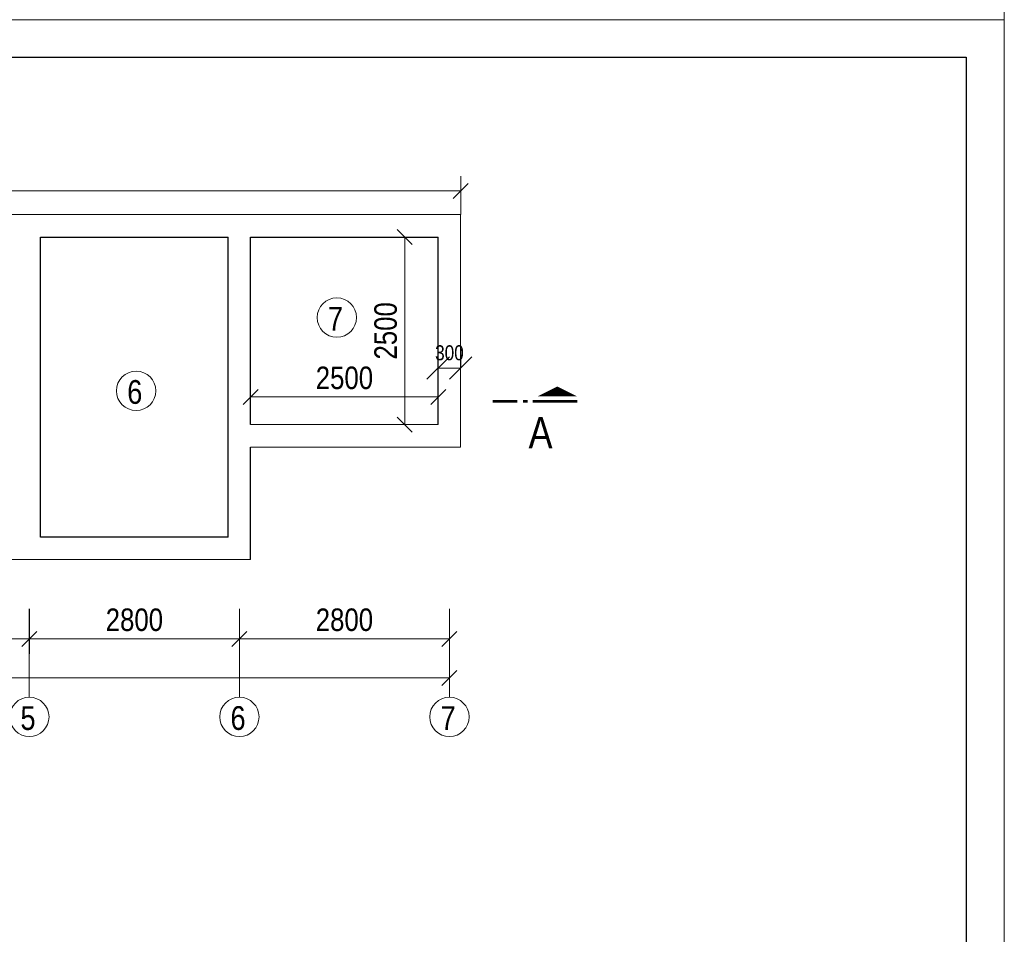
# Model space of a CAD drawing. Extents: x -764262 to 2885205, y 359641 to 616597.
# Tile 87 of 97: x 649530 to 662656, y 543659 to 555858. Entities that reach past the tile are written whole.
import ezdxf

# ---------------------------------------------------------------- set-up
doc = ezdxf.new("R2010")
doc.units = 0
doc.header["$LTSCALE"] = 50
doc.header["$MEASUREMENT"] = 0
doc.linetypes.add('AKS', pattern=[1.05, 0.6, -0.15, 0, -0.15, 0, 0.15])
doc.layers.get('0').update_dxf_attribs({"linetype": 'CONTINUOUS', "lineweight": 15})
doc.layers.get('DEFPOINTS').update_dxf_attribs({"linetype": 'CONTINUOUS'})
doc.layers.add('2D - Общий_Ном._пера__24', color=7, linetype='CONTINUOUS', lineweight=18, true_color=0xd90005)
for name, color, linetype, lineweight in [('DUVAR', 7, 'CONTINUOUS', 25), ('enta-aks yazıları', 6, 'CONTINUOUS', 5), ('enta-aks çizgileri', 1, 'AKS', 5), ('kcd_tx', 7, 'CONTINUOUS', 15)]:
    doc.layers.add(name, color=color, linetype=linetype, lineweight=lineweight)
doc.styles.add('arial', font='ARIALN.TTF')
doc.styles.get("Standard").update_dxf_attribs({"font": 'txt', "width": 0.8})
doc.dimstyles.new('Xikmatillo', dxfattribs={"dimtxt": 300, "dimasz": 200, "dimexe": 200, "dimexo": 0, "dimgap": 100, "dimtad": 1, "dimdec": 0, "dimtxsty": 'arial', "dimblk": 'OBLIQUE', "dimcen": 0, "dimclrd": 7, "dimclre": 7, "dimclrt": 7, "dimadec": 0, "dimazin": 0, "dimtfac": 1, "dimtdec": 0, "dimtmove": 1, "dimatfit": 3, "dimldrblk": 'OBLIQUE', "dimfxl": 200, "dimlwd": 13, "dimlwe": 13, "dimarcsym": 0})
doc.dimstyles.new('YOQUB', dxfattribs={"dimtxt": 200, "dimasz": 300, "dimexe": 250, "dimexo": 0, "dimgap": 100, "dimtad": 1, "dimtxsty": 'Standard', "dimblk": 'OBLIQUE', "dimcen": 0, "dimclrd": 7, "dimclre": 7, "dimclrt": 7, "dimadec": 0, "dimazin": 0, "dimtfac": 1, "dimtmove": 1, "dimatfit": 3, "dimldrblk": 'OBLIQUE', "dimfxl": 100, "dimlwd": 13, "dimlwe": 13, "dimarcsym": 0})

# ---------------------------------------------------------------- blocks, each defined once
blk = doc.blocks.new('KESIT')
at = {"layer": 'enta-aks çizgileri'}
blk.add_lwpolyline([(273831.6, 345780.1, 65.3, 0, 0), (273831.6, 345796.4, 0, 0, 0)], format="xyseb", dxfattribs=at)
blk.add_lwpolyline([(273831.6, 345780.1, 65.3, 0, 0), (273831.6, 345796.4, 0, 0, 0)], format="xyseb", dxfattribs=at)
at = {"layer": 'enta-aks çizgileri', "const_width": 4.08}
for points in [[(273765.5, 345772), (273724.7, 345772)], [(273765.5, 345772), (273724.7, 345772)], [(273782.6, 345772), (273774.5, 345772)], [(273782.6, 345772), (273774.5, 345772)], [(273864.3, 345772), (273790.8, 345772)], [(273864.3, 345772), (273790.8, 345772)]]:
    blk.add_lwpolyline(points, dxfattribs=at)
blk = doc.blocks.new('_OBLIQUE')
at = {"color": 0, "linetype": 'ByBlock'}
blk.add_line((-0.5, -0.5), (0.5, 0.5), dxfattribs=at)
blk = doc.blocks.new('*D605')
at = {"color": 7, "lineweight": 13, "transparency": 16777216}
for p, q in [((655109, 551212), (655109, 551462)), ((655409, 551212), (655409, 551462)), ((655109, 551212), (655409, 551212))]:
    blk.add_line(p, q, dxfattribs=at)
at = {"layer": 'DEFPOINTS', "color": 0, "transparency": 16777216}
for p in [(655109, 551212), (655409, 551212), (655409, 551212)]:
    blk.add_point(p, dxfattribs=at)
at = {"color": 7, "lineweight": 13, "transparency": 16777216, "xscale": 300, "yscale": 300, "zscale": 300, "rotation": 180}
blk.add_blockref('_OBLIQUE', (655109, 551212), dxfattribs=at)
at = {"color": 7, "lineweight": 13, "transparency": 16777216, "xscale": 300, "yscale": 300, "zscale": 300}
blk.add_blockref('_OBLIQUE', (655409, 551212), dxfattribs=at)
at = {"color": 7, "transparency": 16777216, "insert": (655259, 551414), "char_height": 200, "attachment_point": 5, "style": 'arial'}
blk.add_mtext('300', dxfattribs=at)
blk = doc.blocks.new('*D612')
at = {"color": 7, "lineweight": 13, "transparency": 16777216}
for p, q in [((625809, 553258), (625809, 553773)), ((655409, 553258), (655409, 553773)), ((655409, 553573), (625809, 553573))]:
    blk.add_line(p, q, dxfattribs=at)
at = {"layer": 'DEFPOINTS', "color": 0, "transparency": 16777216}
for p in [(625809, 553573), (625809, 553258), (655409, 553258)]:
    blk.add_point(p, dxfattribs=at)
at = {"color": 7, "lineweight": 13, "transparency": 16777216, "xscale": 200, "yscale": 200, "zscale": 200, "rotation": 180}
blk.add_blockref('_OBLIQUE', (625809, 553573), dxfattribs=at)
at = {"color": 7, "lineweight": 13, "transparency": 16777216, "xscale": 200, "yscale": 200, "zscale": 200}
blk.add_blockref('_OBLIQUE', (655409, 553573), dxfattribs=at)
at = {"color": 7, "transparency": 16777216, "insert": (640609, 553826), "char_height": 300, "attachment_point": 5, "style": 'arial'}
blk.add_mtext('29600', dxfattribs=at)
blk = doc.blocks.new('*D613')
at = {"color": 7, "lineweight": 13, "transparency": 16777216}
for p, q in [((652609, 550458), (652609, 551026)), ((655109, 550458), (655109, 551026)), ((652609, 550826), (655109, 550826))]:
    blk.add_line(p, q, dxfattribs=at)
at = {"layer": 'DEFPOINTS', "color": 0, "transparency": 16777216}
for p in [(655109, 550826), (652609, 550458), (655109, 550458)]:
    blk.add_point(p, dxfattribs=at)
at = {"color": 7, "lineweight": 13, "transparency": 16777216, "xscale": 200, "yscale": 200, "zscale": 200, "rotation": 180}
blk.add_blockref('_OBLIQUE', (652609, 550826), dxfattribs=at)
at = {"color": 7, "lineweight": 13, "transparency": 16777216, "xscale": 200, "yscale": 200, "zscale": 200}
blk.add_blockref('_OBLIQUE', (655109, 550826), dxfattribs=at)
at = {"color": 7, "transparency": 16777216, "insert": (653859, 551079), "char_height": 300, "attachment_point": 5, "style": 'arial'}
blk.add_mtext('2500', dxfattribs=at)
blk = doc.blocks.new('*D614')
at = {"color": 7, "lineweight": 13, "transparency": 16777216}
for p, q in [((655109, 552958), (654463, 552958)), ((654663, 552958), (654663, 550458)), ((655109, 550458), (654463, 550458))]:
    blk.add_line(p, q, dxfattribs=at)
at = {"layer": 'DEFPOINTS', "color": 0, "transparency": 16777216}
for p in [(655109, 552958), (654663, 550458), (655109, 550458)]:
    blk.add_point(p, dxfattribs=at)
at = {"color": 7, "lineweight": 13, "transparency": 16777216, "xscale": 200, "yscale": 200, "zscale": 200}
for p, rotation in [((654663, 552958), 90), ((654663, 550458), 270)]:
    blk.add_blockref('_OBLIQUE', p, dxfattribs=dict(at, rotation=rotation))
at = {"color": 7, "transparency": 16777216, "insert": (654410, 551708), "char_height": 300, "attachment_point": 5, "rotation": 90, "style": 'arial'}
blk.add_mtext('2500', dxfattribs=at)
blk = doc.blocks.new('*D615')
at = {"color": 7, "lineweight": 13, "transparency": 16777216}
for p, q in [((646359, 548000), (646359, 547400)), ((649659, 548000), (649659, 547400)), ((646359, 547600), (649659, 547600))]:
    blk.add_line(p, q, dxfattribs=at)
at = {"layer": 'DEFPOINTS', "color": 0, "transparency": 16777216}
for p in [(646359, 548000), (649659, 548000), (649659, 547600)]:
    blk.add_point(p, dxfattribs=at)
at = {"color": 7, "lineweight": 13, "transparency": 16777216, "xscale": 200, "yscale": 200, "zscale": 200, "rotation": 180}
blk.add_blockref('_OBLIQUE', (646359, 547600), dxfattribs=at)
at = {"color": 7, "lineweight": 13, "transparency": 16777216, "xscale": 200, "yscale": 200, "zscale": 200}
blk.add_blockref('_OBLIQUE', (649659, 547600), dxfattribs=at)
at = {"color": 7, "transparency": 16777216, "insert": (648009, 547853), "char_height": 300, "attachment_point": 5, "style": 'arial'}
blk.add_mtext('3300', dxfattribs=at)
blk = doc.blocks.new('*D616')
at = {"color": 7, "lineweight": 13, "transparency": 16777216}
for p, q in [((649659, 548000), (649659, 547400)), ((652459, 548000), (652459, 547400)), ((649659, 547600), (652459, 547600))]:
    blk.add_line(p, q, dxfattribs=at)
at = {"layer": 'DEFPOINTS', "color": 0, "transparency": 16777216}
for p in [(649659, 548000), (652459, 548000), (652459, 547600)]:
    blk.add_point(p, dxfattribs=at)
at = {"color": 7, "lineweight": 13, "transparency": 16777216, "xscale": 200, "yscale": 200, "zscale": 200, "rotation": 180}
blk.add_blockref('_OBLIQUE', (649659, 547600), dxfattribs=at)
at = {"color": 7, "lineweight": 13, "transparency": 16777216, "xscale": 200, "yscale": 200, "zscale": 200}
blk.add_blockref('_OBLIQUE', (652459, 547600), dxfattribs=at)
at = {"color": 7, "transparency": 16777216, "insert": (651059, 547853), "char_height": 300, "attachment_point": 5, "style": 'arial'}
blk.add_mtext('2800', dxfattribs=at)
blk = doc.blocks.new('*D617')
at = {"color": 7, "lineweight": 13, "transparency": 16777216}
for p, q in [((652459, 548000), (652459, 547400)), ((655259, 548000), (655259, 547400)), ((652459, 547600), (655259, 547600))]:
    blk.add_line(p, q, dxfattribs=at)
at = {"layer": 'DEFPOINTS', "color": 0, "transparency": 16777216}
for p in [(652459, 548000), (655259, 548000), (655259, 547600)]:
    blk.add_point(p, dxfattribs=at)
at = {"color": 7, "lineweight": 13, "transparency": 16777216, "xscale": 200, "yscale": 200, "zscale": 200, "rotation": 180}
blk.add_blockref('_OBLIQUE', (652459, 547600), dxfattribs=at)
at = {"color": 7, "lineweight": 13, "transparency": 16777216, "xscale": 200, "yscale": 200, "zscale": 200}
blk.add_blockref('_OBLIQUE', (655259, 547600), dxfattribs=at)
at = {"color": 7, "transparency": 16777216, "insert": (653859, 547853), "char_height": 300, "attachment_point": 5, "style": 'arial'}
blk.add_mtext('2800', dxfattribs=at)
blk = doc.blocks.new('*D619')
at = {"layer": 'DEFPOINTS', "color": 0, "transparency": 16777216}
for p in [(625959, 547400), (655259, 547400), (625959, 547078)]:
    blk.add_point(p, dxfattribs=at)
at = {"layer": 'kcd_tx', "color": 7, "lineweight": 13, "transparency": 16777216}
for p, q in [((625959, 547400), (625959, 546878)), ((655259, 547400), (655259, 546878)), ((655259, 547078), (625959, 547078))]:
    blk.add_line(p, q, dxfattribs=at)
at = {"layer": 'kcd_tx', "color": 7, "lineweight": 13, "transparency": 16777216, "xscale": 200, "yscale": 200, "zscale": 200, "rotation": 180}
blk.add_blockref('_OBLIQUE', (625959, 547078), dxfattribs=at)
at = {"layer": 'kcd_tx', "color": 7, "lineweight": 13, "transparency": 16777216, "xscale": 200, "yscale": 200, "zscale": 200}
blk.add_blockref('_OBLIQUE', (655259, 547078), dxfattribs=at)
at = {"layer": 'kcd_tx', "color": 7, "transparency": 16777216, "insert": (640609, 547331), "char_height": 300, "attachment_point": 5, "style": 'arial'}
blk.add_mtext('29300', dxfattribs=at)

msp = doc.modelspace()

# ---------------------------------------------------------------- linework, layer by layer
at = {"color": 0, "ltscale": 100}
msp.add_line((662655.971, 585557.791), (662655.971, 555857.791), dxfattribs=at)
for p, q in [((655108.653, 550457.661), (652608.653, 550457.661)), ((655408.653, 550157.661), (652608.653, 550157.661))]:
    msp.add_line(p, q)
at = {"color": 0}
for p, q in [((649658.653, 548000.397), (649658.653, 546821.117)), ((652458.653, 548000.397), (652458.653, 546821.117)), ((655258.653, 548000.397), (655258.653, 546821.117))]:
    msp.add_line(p, q, dxfattribs=at)
msp.add_lwpolyline([(662655.971, 526157.79), (620655.971, 526157.79), (620655.971, 555857.791), (662655.971, 555857.791)], close=True, dxfattribs=at)
at = {"color": 0, "lineweight": 30, "ltscale": 100}
msp.add_lwpolyline([(622655.971, 555357.79), (662149.01, 555357.79), (662149.01, 526657.79), (622655.971, 526657.79)], close=True, dxfattribs=at)
msp.add_lwpolyline([(652608.653, 548657.661), (625808.653, 548657.661), (625808.653, 553257.661), (655408.653, 553257.661), (655408.653, 550157.661)])
at = {"color": 0, "ltscale": 50}
for centre in [(653757.58, 551884.531), (651082.379, 550907.805), (649658.653, 546558.772), (652458.653, 546558.772), (655258.653, 546558.772)]:
    msp.add_circle(centre, 262.346, dxfattribs=at)
at = {"layer": 'DUVAR', "color": 0, "lineweight": 30, "ltscale": 500}
for p, q in [((649808.653, 548957.661), (649808.653, 552957.661)), ((649808.653, 552957.661), (652308.653, 552957.661)), ((652308.653, 548957.661), (652308.653, 552957.661)), ((652608.653, 550457.661), (652608.653, 552957.661)), ((652608.653, 552957.661), (655108.653, 552957.661)), ((655108.653, 550457.661), (655108.653, 552957.661)), ((652608.653, 548657.661), (652608.653, 550157.661)), ((652308.653, 548957.661), (649808.653, 548957.661))]:
    msp.add_line(p, q, dxfattribs=at)

# ---------------------------------------------------------------- block references
at = {"layer": 'enta-aks çizgileri', "color": 0, "linetype": 'ByBlock', "xscale": 8.056313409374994, "yscale": 8.056313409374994, "zscale": 8.056313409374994}
msp.add_blockref('KESIT', (-1549374.693, -2234879.111), dxfattribs=at)

# ---------------------------------------------------------------- texts
at = {"layer": '2D - Общий_Ном._пера__24', "color": 0, "style": 'arial'}
for s, p in [('7', (653638.882, 551711.045)), ('6', (650963.681, 550734.318)), ('5', (649539.955, 546385.285)), ('6', (652339.955, 546385.285)), ('7', (655139.955, 546385.285))]:
    msp.add_text(s, height=316.624, dxfattribs=at).set_placement(p)
at = {"layer": 'enta-aks yazıları', "color": 0, "style": 'arial'}
msp.add_text('A', height=418.727, dxfattribs=at).set_placement((656313.703, 550140.871))

# ---------------------------------------------------------------- dimensions: what is measured, and where the dimension line sits
for base, p1, p2, picture, middle in [((625808.653, 553572.831), (655408.653, 553257.661), (625808.653, 553257.661), '*D612', (640608.653, 553826.002)), ((655108.653, 550826.023), (652608.653, 550457.661), (655108.653, 550457.661), '*D613', (653858.653, 551079.195)), ((649658.653, 547600.061), (646358.653, 548000.397), (649658.653, 548000.397), '*D615', (648008.653, 547853.233)), ((652458.653, 547600.061), (649658.653, 548000.397), (652458.653, 548000.397), '*D616', (651058.653, 547853.233)), ((655258.653, 547600.061), (652458.653, 548000.397), (655258.653, 548000.397), '*D617', (653858.653, 547853.233))]:
    dim = msp.add_linear_dim(base=base, p1=p1, p2=p2, dimstyle='Xikmatillo')
    dim.commit()
    dim.dimension.update_dxf_attribs({"geometry": picture, "text_midpoint": middle})
dim = msp.add_linear_dim(base=(654663.331, 550457.661), p1=(655108.653, 552957.661), p2=(655108.653, 550457.661), angle=90, dimstyle='Xikmatillo')
dim.commit()
dim.dimension.update_dxf_attribs({"geometry": '*D614', "text_midpoint": (654410.159, 551707.661)})
at = {"color": 0}
dim = msp.add_linear_dim(base=(655408.653, 551212.171), p1=(655108.653, 551212.171), p2=(655408.653, 551212.171), dimstyle='YOQUB', override={"dimtxsty": 'arial'}, dxfattribs=at)
dim.commit()
dim.dimension.update_dxf_attribs({"geometry": '*D605', "text_midpoint": (655258.653, 551212.171), "dimtype": 160})
at = {"layer": 'kcd_tx'}
dim = msp.add_linear_dim(base=(625958.653, 547077.765), p1=(655258.653, 547400.061), p2=(625958.653, 547400.061), dimstyle='Xikmatillo', dxfattribs=at)
dim.commit()
dim.dimension.update_dxf_attribs({"geometry": '*D619', "text_midpoint": (640608.653, 547330.937)})

doc.saveas('drawing.dxf')
